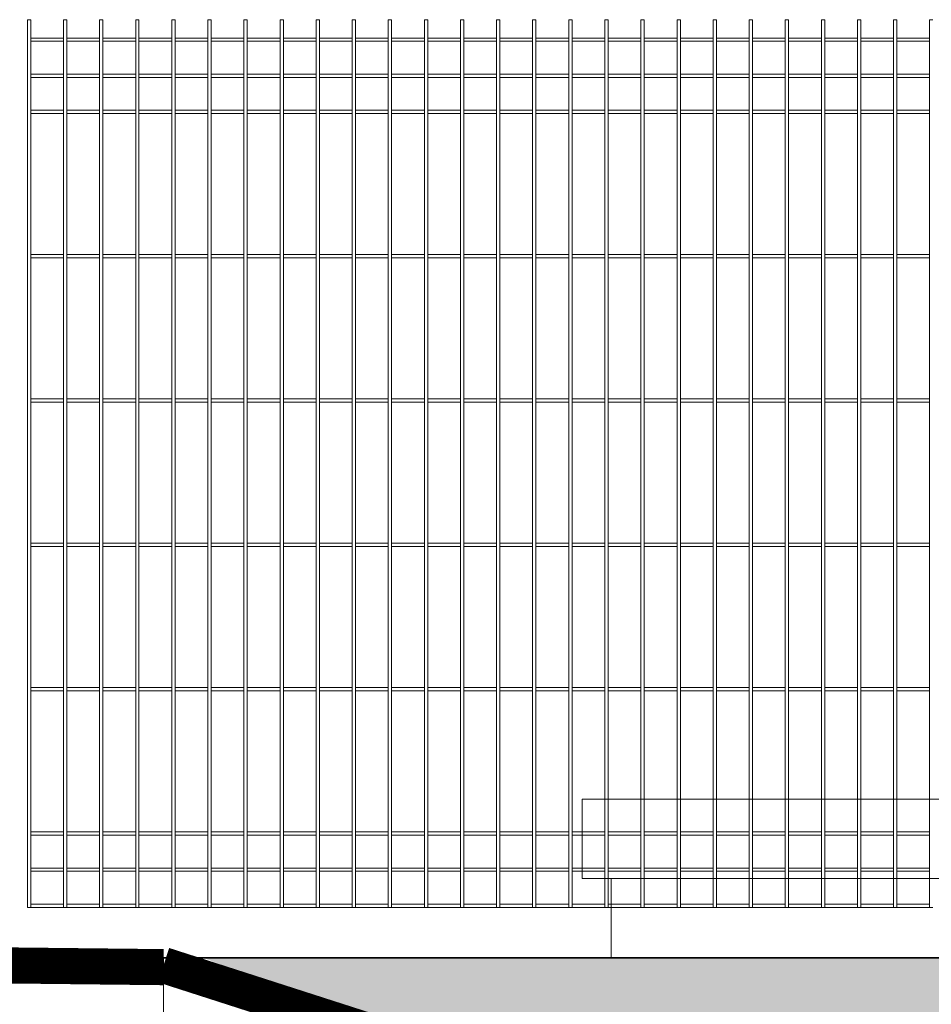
# Model space of a CAD drawing. Header units: millimetres. Extents: x 14041 to 23361, y -6349 to 12956.
# Tile 76 of 106: x 21528 to 21654, y 4782 to 4919. Entities that reach past the tile are written whole.
import ezdxf

# ---------------------------------------------------------------- set-up
doc = ezdxf.new("R2010")
doc.units = ezdxf.units.MM
doc.linetypes.add('KRESKOWA', pattern=[19.05, 12.7, -6.35])
for name, color, linetype, lineweight in [('A- teren', 7, 'Continuous', 35), ('A-ogrodzenie', 6, 'Continuous', 9), ('A-stolarka', 5, 'Continuous', 15), ('A-wypełnienie', 252, 'Continuous', 9), ('A-ściany projektowane', 5, 'Continuous', 35), ('E-obrys', 7, 'Continuous', 9)]:
    doc.layers.add(name, color=color, linetype=linetype, lineweight=lineweight)

msp = doc.modelspace()

# ---------------------------------------------------------------- hatches: boundary and pattern name
at = {"layer": 'A-wypełnienie', "lineweight": 15, "ltscale": 2, "transparency": 33554687}
h = msp.add_hatch(color=253, dxfattribs=at)
h.dxf.hatch_style = 1
h.paths.add_polyline_path([(22047.73, 4503.15), (22011.82, 4507.83), (21965.44, 4537.89), (21893.87, 4573.4), (21779.62, 4634.53), (21673.21, 4702.13), (21591.04, 4773.93), (21553.22, 4788.9), (22047.69, 4788.9), (22047.65, 4833.9), (22067.65, 4833.9), (22067.65, 4834.41), (22067.65, 4498.95)])

# ---------------------------------------------------------------- linework, layer by layer
at = {"layer": 'A- teren'}
msp.add_line((21505.65, 4787.9), (21547.65, 4787.9), dxfattribs=at)
at = {"layer": 'A-ogrodzenie', "color": 96, "true_color": 0x036808}
for p, q in [((21528.78, 4795.9), (21528.78, 4918.9)), ((21529.24, 4918.9), (21528.78, 4918.9)), ((21529.24, 4795.9), (21529.24, 4918.9)), ((21533.78, 4795.9), (21533.78, 4918.9)), ((21534.24, 4918.9), (21533.78, 4918.9)), ((21534.24, 4795.9), (21534.24, 4918.9)), ((21538.78, 4795.9), (21538.78, 4918.9)), ((21539.24, 4918.9), (21538.78, 4918.9)), ((21539.24, 4795.9), (21539.24, 4918.9)), ((21543.78, 4795.9), (21543.78, 4918.9)), ((21544.24, 4918.9), (21543.78, 4918.9)), ((21544.24, 4795.9), (21544.24, 4918.9)), ((21548.78, 4795.9), (21548.78, 4918.9)), ((21549.24, 4918.9), (21548.78, 4918.9)), ((21549.24, 4795.9), (21549.24, 4918.9)), ((21553.78, 4795.9), (21553.78, 4918.9)), ((21554.24, 4918.9), (21553.78, 4918.9)), ((21554.24, 4795.9), (21554.24, 4918.9)), ((21558.78, 4795.9), (21558.78, 4918.9)), ((21559.24, 4918.9), (21558.78, 4918.9)), ((21559.24, 4795.9), (21559.24, 4918.9)), ((21563.78, 4795.9), (21563.78, 4918.9)), ((21564.24, 4918.9), (21563.78, 4918.9)), ((21564.24, 4795.9), (21564.24, 4918.9)), ((21568.78, 4795.9), (21568.78, 4918.9)), ((21569.24, 4918.9), (21568.78, 4918.9)), ((21569.24, 4795.9), (21569.24, 4918.9)), ((21573.78, 4795.9), (21573.78, 4918.9)), ((21574.24, 4918.9), (21573.78, 4918.9)), ((21574.24, 4795.9), (21574.24, 4918.9)), ((21578.78, 4795.9), (21578.78, 4918.9)), ((21579.24, 4918.9), (21578.78, 4918.9)), ((21579.24, 4795.9), (21579.24, 4918.9)), ((21583.78, 4795.9), (21583.78, 4918.9)), ((21584.24, 4918.9), (21583.78, 4918.9)), ((21584.24, 4795.9), (21584.24, 4918.9)), ((21588.78, 4795.9), (21588.78, 4918.9)), ((21589.24, 4918.9), (21588.78, 4918.9)), ((21589.24, 4795.9), (21589.24, 4918.9)), ((21593.78, 4795.9), (21593.78, 4918.9)), ((21594.24, 4918.9), (21593.78, 4918.9)), ((21594.24, 4795.9), (21594.24, 4918.9)), ((21598.78, 4795.9), (21598.78, 4918.9)), ((21599.24, 4918.9), (21598.78, 4918.9)), ((21599.24, 4795.9), (21599.24, 4918.9)), ((21603.78, 4795.9), (21603.78, 4918.9)), ((21604.24, 4918.9), (21603.78, 4918.9)), ((21604.24, 4795.9), (21604.24, 4918.9)), ((21608.78, 4795.9), (21608.78, 4918.9)), ((21609.24, 4918.9), (21608.78, 4918.9)), ((21609.24, 4795.9), (21609.24, 4918.9)), ((21613.78, 4795.9), (21613.78, 4918.9)), ((21614.24, 4918.9), (21613.78, 4918.9)), ((21614.24, 4795.9), (21614.24, 4918.9)), ((21618.78, 4795.9), (21618.78, 4918.9)), ((21618.78, 4918.9), (21619.24, 4918.9)), ((21619.24, 4795.9), (21619.24, 4918.9)), ((21623.78, 4795.9), (21623.78, 4918.9)), ((21624.24, 4918.9), (21623.78, 4918.9)), ((21624.24, 4918.9), (21623.78, 4918.9)), ((21624.24, 4795.9), (21624.24, 4918.9)), ((21628.78, 4795.9), (21628.78, 4918.9)), ((21629.24, 4918.9), (21628.78, 4918.9)), ((21629.24, 4795.9), (21629.24, 4918.9)), ((21633.78, 4795.9), (21633.78, 4918.9)), ((21634.24, 4918.9), (21633.78, 4918.9)), ((21634.24, 4795.9), (21634.24, 4918.9)), ((21638.78, 4795.9), (21638.78, 4918.9)), ((21639.24, 4918.9), (21638.78, 4918.9)), ((21639.24, 4795.9), (21639.24, 4918.9)), ((21643.78, 4795.9), (21643.78, 4918.9)), ((21644.24, 4918.9), (21643.78, 4918.9)), ((21644.24, 4795.9), (21644.24, 4918.9)), ((21648.78, 4795.9), (21648.78, 4918.9)), ((21649.24, 4918.9), (21648.78, 4918.9)), ((21649.24, 4795.9), (21649.24, 4918.9)), ((21653.78, 4795.9), (21653.78, 4918.9)), ((21654.24, 4918.9), (21653.78, 4918.9)), ((21533.78, 4916.36), (21529.24, 4916.36)), ((21533.78, 4915.9), (21529.24, 4915.9)), ((21538.78, 4916.36), (21534.24, 4916.36)), ((21538.78, 4915.9), (21534.24, 4915.9)), ((21543.78, 4916.36), (21539.24, 4916.36)), ((21543.78, 4915.9), (21539.24, 4915.9)), ((21548.78, 4916.36), (21544.24, 4916.36)), ((21548.78, 4915.9), (21544.24, 4915.9)), ((21553.78, 4916.36), (21549.24, 4916.36)), ((21553.78, 4915.9), (21549.24, 4915.9)), ((21558.78, 4916.36), (21554.24, 4916.36)), ((21558.78, 4915.9), (21554.24, 4915.9)), ((21563.78, 4916.36), (21559.24, 4916.36)), ((21563.78, 4915.9), (21559.24, 4915.9)), ((21568.78, 4916.36), (21564.24, 4916.36)), ((21568.78, 4915.9), (21564.24, 4915.9)), ((21573.78, 4916.36), (21569.24, 4916.36)), ((21573.78, 4915.9), (21569.24, 4915.9)), ((21578.78, 4916.36), (21574.24, 4916.36)), ((21578.78, 4915.9), (21574.24, 4915.9)), ((21583.78, 4916.36), (21579.24, 4916.36)), ((21583.78, 4915.9), (21579.24, 4915.9)), ((21588.78, 4916.36), (21584.24, 4916.36)), ((21588.78, 4915.9), (21584.24, 4915.9)), ((21593.78, 4916.36), (21589.24, 4916.36)), ((21593.78, 4915.9), (21589.24, 4915.9)), ((21598.78, 4916.36), (21594.24, 4916.36)), ((21598.78, 4915.9), (21594.24, 4915.9)), ((21603.78, 4916.36), (21599.24, 4916.36)), ((21603.78, 4915.9), (21599.24, 4915.9)), ((21608.78, 4916.36), (21604.24, 4916.36)), ((21608.78, 4915.9), (21604.24, 4915.9)), ((21613.78, 4916.36), (21609.24, 4916.36)), ((21613.78, 4915.9), (21609.24, 4915.9)), ((21618.78, 4916.36), (21614.24, 4916.36)), ((21618.78, 4915.9), (21614.24, 4915.9)), ((21623.78, 4916.36), (21619.24, 4916.36)), ((21623.78, 4915.9), (21619.24, 4915.9)), ((21628.78, 4916.36), (21624.24, 4916.36)), ((21628.78, 4915.9), (21624.24, 4915.9)), ((21633.78, 4916.36), (21629.24, 4916.36)), ((21633.78, 4915.9), (21629.24, 4915.9)), ((21638.78, 4916.36), (21634.24, 4916.36)), ((21638.78, 4915.9), (21634.24, 4915.9)), ((21643.78, 4916.36), (21639.24, 4916.36)), ((21643.78, 4915.9), (21639.24, 4915.9)), ((21648.78, 4916.36), (21644.24, 4916.36)), ((21648.78, 4915.9), (21644.24, 4915.9)), ((21653.78, 4916.36), (21649.24, 4916.36)), ((21653.78, 4915.9), (21649.24, 4915.9)), ((21533.78, 4911.36), (21529.24, 4911.36)), ((21538.78, 4911.36), (21534.24, 4911.36)), ((21543.78, 4911.36), (21539.24, 4911.36)), ((21548.78, 4911.36), (21544.24, 4911.36)), ((21553.78, 4911.36), (21549.24, 4911.36)), ((21558.78, 4911.36), (21554.24, 4911.36)), ((21563.78, 4911.36), (21559.24, 4911.36)), ((21568.78, 4911.36), (21564.24, 4911.36)), ((21573.78, 4911.36), (21569.24, 4911.36)), ((21578.78, 4911.36), (21574.24, 4911.36)), ((21583.78, 4911.36), (21579.24, 4911.36)), ((21588.78, 4911.36), (21584.24, 4911.36)), ((21593.78, 4911.36), (21589.24, 4911.36)), ((21598.78, 4911.36), (21594.24, 4911.36)), ((21603.78, 4911.36), (21599.24, 4911.36)), ((21608.78, 4911.36), (21604.24, 4911.36)), ((21613.78, 4911.36), (21609.24, 4911.36)), ((21618.78, 4911.36), (21614.24, 4911.36)), ((21623.78, 4911.36), (21619.24, 4911.36)), ((21628.78, 4911.36), (21624.24, 4911.36)), ((21633.78, 4911.36), (21629.24, 4911.36)), ((21638.78, 4911.36), (21634.24, 4911.36)), ((21643.78, 4911.36), (21639.24, 4911.36)), ((21648.78, 4911.36), (21644.24, 4911.36)), ((21653.78, 4911.36), (21649.24, 4911.36)), ((21533.78, 4910.9), (21529.24, 4910.9)), ((21538.78, 4910.9), (21534.24, 4910.9)), ((21543.78, 4910.9), (21539.24, 4910.9)), ((21548.78, 4910.9), (21544.24, 4910.9)), ((21553.78, 4910.9), (21549.24, 4910.9)), ((21558.78, 4910.9), (21554.24, 4910.9)), ((21563.78, 4910.9), (21559.24, 4910.9)), ((21568.78, 4910.9), (21564.24, 4910.9)), ((21573.78, 4910.9), (21569.24, 4910.9)), ((21578.78, 4910.9), (21574.24, 4910.9)), ((21583.78, 4910.9), (21579.24, 4910.9)), ((21588.78, 4910.9), (21584.24, 4910.9)), ((21593.78, 4910.9), (21589.24, 4910.9)), ((21598.78, 4910.9), (21594.24, 4910.9)), ((21603.78, 4910.9), (21599.24, 4910.9)), ((21608.78, 4910.9), (21604.24, 4910.9)), ((21613.78, 4910.9), (21609.24, 4910.9)), ((21618.78, 4910.9), (21614.24, 4910.9)), ((21623.78, 4910.9), (21619.24, 4910.9)), ((21628.78, 4910.9), (21624.24, 4910.9)), ((21633.78, 4910.9), (21629.24, 4910.9)), ((21638.78, 4910.9), (21634.24, 4910.9)), ((21643.78, 4910.9), (21639.24, 4910.9)), ((21648.78, 4910.9), (21644.24, 4910.9)), ((21653.78, 4910.9), (21649.24, 4910.9)), ((21533.78, 4906.36), (21529.24, 4906.36)), ((21533.78, 4905.9), (21529.24, 4905.9)), ((21538.78, 4906.36), (21534.24, 4906.36)), ((21538.78, 4905.9), (21534.24, 4905.9)), ((21543.78, 4906.36), (21539.24, 4906.36)), ((21543.78, 4905.9), (21539.24, 4905.9)), ((21548.78, 4906.36), (21544.24, 4906.36)), ((21548.78, 4905.9), (21544.24, 4905.9)), ((21553.78, 4906.36), (21549.24, 4906.36)), ((21553.78, 4905.9), (21549.24, 4905.9)), ((21558.78, 4906.36), (21554.24, 4906.36)), ((21558.78, 4905.9), (21554.24, 4905.9)), ((21563.78, 4906.36), (21559.24, 4906.36)), ((21563.78, 4905.9), (21559.24, 4905.9)), ((21568.78, 4906.36), (21564.24, 4906.36)), ((21568.78, 4905.9), (21564.24, 4905.9)), ((21573.78, 4906.36), (21569.24, 4906.36)), ((21573.78, 4905.9), (21569.24, 4905.9)), ((21578.78, 4906.36), (21574.24, 4906.36)), ((21578.78, 4905.9), (21574.24, 4905.9)), ((21583.78, 4906.36), (21579.24, 4906.36)), ((21583.78, 4905.9), (21579.24, 4905.9)), ((21588.78, 4906.36), (21584.24, 4906.36)), ((21588.78, 4905.9), (21584.24, 4905.9)), ((21593.78, 4906.36), (21589.24, 4906.36)), ((21593.78, 4905.9), (21589.24, 4905.9)), ((21598.78, 4906.36), (21594.24, 4906.36)), ((21598.78, 4905.9), (21594.24, 4905.9)), ((21603.78, 4906.36), (21599.24, 4906.36)), ((21603.78, 4905.9), (21599.24, 4905.9)), ((21608.78, 4906.36), (21604.24, 4906.36)), ((21608.78, 4905.9), (21604.24, 4905.9)), ((21613.78, 4906.36), (21609.24, 4906.36)), ((21613.78, 4905.9), (21609.24, 4905.9)), ((21618.78, 4906.36), (21614.24, 4906.36)), ((21618.78, 4905.9), (21614.24, 4905.9)), ((21623.78, 4906.36), (21619.24, 4906.36)), ((21623.78, 4905.9), (21619.24, 4905.9)), ((21628.78, 4906.36), (21624.24, 4906.36)), ((21628.78, 4905.9), (21624.24, 4905.9)), ((21633.78, 4906.36), (21629.24, 4906.36)), ((21633.78, 4905.9), (21629.24, 4905.9)), ((21638.78, 4906.36), (21634.24, 4906.36)), ((21638.78, 4905.9), (21634.24, 4905.9)), ((21643.78, 4906.36), (21639.24, 4906.36)), ((21643.78, 4905.9), (21639.24, 4905.9)), ((21648.78, 4906.36), (21644.24, 4906.36)), ((21648.78, 4905.9), (21644.24, 4905.9)), ((21653.78, 4906.36), (21649.24, 4906.36)), ((21653.78, 4905.9), (21649.24, 4905.9)), ((21533.78, 4886.36), (21529.24, 4886.36)), ((21533.78, 4885.9), (21529.24, 4885.9)), ((21538.78, 4886.36), (21534.24, 4886.36)), ((21538.78, 4885.9), (21534.24, 4885.9)), ((21543.78, 4886.36), (21539.24, 4886.36)), ((21543.78, 4885.9), (21539.24, 4885.9)), ((21548.78, 4886.36), (21544.24, 4886.36)), ((21548.78, 4885.9), (21544.24, 4885.9)), ((21553.78, 4886.36), (21549.24, 4886.36)), ((21553.78, 4885.9), (21549.24, 4885.9)), ((21558.78, 4886.36), (21554.24, 4886.36)), ((21558.78, 4885.9), (21554.24, 4885.9)), ((21563.78, 4886.36), (21559.24, 4886.36)), ((21563.78, 4885.9), (21559.24, 4885.9)), ((21568.78, 4886.36), (21564.24, 4886.36)), ((21568.78, 4885.9), (21564.24, 4885.9)), ((21573.78, 4886.36), (21569.24, 4886.36)), ((21573.78, 4885.9), (21569.24, 4885.9)), ((21578.78, 4886.36), (21574.24, 4886.36)), ((21578.78, 4885.9), (21574.24, 4885.9)), ((21583.78, 4886.36), (21579.24, 4886.36)), ((21583.78, 4885.9), (21579.24, 4885.9)), ((21588.78, 4886.36), (21584.24, 4886.36)), ((21588.78, 4885.9), (21584.24, 4885.9)), ((21593.78, 4886.36), (21589.24, 4886.36)), ((21593.78, 4885.9), (21589.24, 4885.9)), ((21598.78, 4886.36), (21594.24, 4886.36)), ((21598.78, 4885.9), (21594.24, 4885.9)), ((21603.78, 4886.36), (21599.24, 4886.36)), ((21603.78, 4885.9), (21599.24, 4885.9)), ((21608.78, 4886.36), (21604.24, 4886.36)), ((21608.78, 4885.9), (21604.24, 4885.9)), ((21613.78, 4886.36), (21609.24, 4886.36)), ((21613.78, 4885.9), (21609.24, 4885.9)), ((21618.78, 4886.36), (21614.24, 4886.36)), ((21618.78, 4885.9), (21614.24, 4885.9)), ((21623.78, 4886.36), (21619.24, 4886.36)), ((21623.78, 4885.9), (21619.24, 4885.9)), ((21628.78, 4886.36), (21624.24, 4886.36)), ((21628.78, 4885.9), (21624.24, 4885.9)), ((21633.78, 4886.36), (21629.24, 4886.36)), ((21633.78, 4885.9), (21629.24, 4885.9)), ((21638.78, 4886.36), (21634.24, 4886.36)), ((21638.78, 4885.9), (21634.24, 4885.9)), ((21643.78, 4886.36), (21639.24, 4886.36)), ((21643.78, 4885.9), (21639.24, 4885.9)), ((21648.78, 4886.36), (21644.24, 4886.36)), ((21648.78, 4885.9), (21644.24, 4885.9)), ((21653.78, 4886.36), (21649.24, 4886.36)), ((21653.78, 4885.9), (21649.24, 4885.9)), ((21533.78, 4866.36), (21529.24, 4866.36)), ((21538.78, 4866.36), (21534.24, 4866.36)), ((21543.78, 4866.36), (21539.24, 4866.36)), ((21548.78, 4866.36), (21544.24, 4866.36)), ((21553.78, 4866.36), (21549.24, 4866.36)), ((21558.78, 4866.36), (21554.24, 4866.36)), ((21563.78, 4866.36), (21559.24, 4866.36)), ((21568.78, 4866.36), (21564.24, 4866.36)), ((21573.78, 4866.36), (21569.24, 4866.36)), ((21578.78, 4866.36), (21574.24, 4866.36)), ((21583.78, 4866.36), (21579.24, 4866.36)), ((21588.78, 4866.36), (21584.24, 4866.36)), ((21593.78, 4866.36), (21589.24, 4866.36)), ((21598.78, 4866.36), (21594.24, 4866.36)), ((21603.78, 4866.36), (21599.24, 4866.36)), ((21608.78, 4866.36), (21604.24, 4866.36)), ((21613.78, 4866.36), (21609.24, 4866.36)), ((21618.78, 4866.36), (21614.24, 4866.36)), ((21623.78, 4866.36), (21619.24, 4866.36)), ((21628.78, 4866.36), (21624.24, 4866.36)), ((21633.78, 4866.36), (21629.24, 4866.36)), ((21638.78, 4866.36), (21634.24, 4866.36)), ((21643.78, 4866.36), (21639.24, 4866.36)), ((21648.78, 4866.36), (21644.24, 4866.36)), ((21653.78, 4866.36), (21649.24, 4866.36)), ((21533.78, 4865.9), (21529.24, 4865.9)), ((21538.78, 4865.9), (21534.24, 4865.9)), ((21543.78, 4865.9), (21539.24, 4865.9)), ((21548.78, 4865.9), (21544.24, 4865.9)), ((21553.78, 4865.9), (21549.24, 4865.9)), ((21558.78, 4865.9), (21554.24, 4865.9)), ((21563.78, 4865.9), (21559.24, 4865.9)), ((21568.78, 4865.9), (21564.24, 4865.9)), ((21573.78, 4865.9), (21569.24, 4865.9)), ((21578.78, 4865.9), (21574.24, 4865.9)), ((21583.78, 4865.9), (21579.24, 4865.9)), ((21588.78, 4865.9), (21584.24, 4865.9)), ((21593.78, 4865.9), (21589.24, 4865.9)), ((21598.78, 4865.9), (21594.24, 4865.9)), ((21603.78, 4865.9), (21599.24, 4865.9)), ((21608.78, 4865.9), (21604.24, 4865.9)), ((21613.78, 4865.9), (21609.24, 4865.9)), ((21618.78, 4865.9), (21614.24, 4865.9)), ((21623.78, 4865.9), (21619.24, 4865.9)), ((21628.78, 4865.9), (21624.24, 4865.9)), ((21633.78, 4865.9), (21629.24, 4865.9)), ((21638.78, 4865.9), (21634.24, 4865.9)), ((21643.78, 4865.9), (21639.24, 4865.9)), ((21648.78, 4865.9), (21644.24, 4865.9)), ((21653.78, 4865.9), (21649.24, 4865.9)), ((21533.78, 4846.36), (21529.24, 4846.36)), ((21533.78, 4845.9), (21529.24, 4845.9)), ((21538.78, 4846.36), (21534.24, 4846.36)), ((21538.78, 4845.9), (21534.24, 4845.9)), ((21543.78, 4846.36), (21539.24, 4846.36)), ((21543.78, 4845.9), (21539.24, 4845.9)), ((21548.78, 4846.36), (21544.24, 4846.36)), ((21548.78, 4845.9), (21544.24, 4845.9)), ((21553.78, 4846.36), (21549.24, 4846.36)), ((21553.78, 4845.9), (21549.24, 4845.9)), ((21558.78, 4846.36), (21554.24, 4846.36)), ((21558.78, 4845.9), (21554.24, 4845.9)), ((21563.78, 4846.36), (21559.24, 4846.36)), ((21563.78, 4845.9), (21559.24, 4845.9)), ((21568.78, 4846.36), (21564.24, 4846.36)), ((21568.78, 4845.9), (21564.24, 4845.9)), ((21573.78, 4846.36), (21569.24, 4846.36)), ((21573.78, 4845.9), (21569.24, 4845.9)), ((21578.78, 4846.36), (21574.24, 4846.36)), ((21578.78, 4845.9), (21574.24, 4845.9)), ((21583.78, 4846.36), (21579.24, 4846.36)), ((21583.78, 4845.9), (21579.24, 4845.9)), ((21588.78, 4846.36), (21584.24, 4846.36)), ((21588.78, 4845.9), (21584.24, 4845.9)), ((21593.78, 4846.36), (21589.24, 4846.36)), ((21593.78, 4845.9), (21589.24, 4845.9)), ((21598.78, 4846.36), (21594.24, 4846.36)), ((21598.78, 4845.9), (21594.24, 4845.9)), ((21603.78, 4846.36), (21599.24, 4846.36)), ((21603.78, 4845.9), (21599.24, 4845.9)), ((21608.78, 4846.36), (21604.24, 4846.36)), ((21608.78, 4845.9), (21604.24, 4845.9)), ((21613.78, 4846.36), (21609.24, 4846.36)), ((21613.78, 4845.9), (21609.24, 4845.9)), ((21618.78, 4846.36), (21614.24, 4846.36)), ((21618.78, 4845.9), (21614.24, 4845.9)), ((21623.78, 4846.36), (21619.24, 4846.36)), ((21623.78, 4845.9), (21619.24, 4845.9)), ((21628.78, 4846.36), (21624.24, 4846.36)), ((21628.78, 4845.9), (21624.24, 4845.9)), ((21633.78, 4846.36), (21629.24, 4846.36)), ((21633.78, 4845.9), (21629.24, 4845.9)), ((21638.78, 4846.36), (21634.24, 4846.36)), ((21638.78, 4845.9), (21634.24, 4845.9)), ((21643.78, 4846.36), (21639.24, 4846.36)), ((21643.78, 4845.9), (21639.24, 4845.9)), ((21648.78, 4846.36), (21644.24, 4846.36)), ((21648.78, 4845.9), (21644.24, 4845.9)), ((21653.78, 4846.36), (21649.24, 4846.36)), ((21653.78, 4845.9), (21649.24, 4845.9)), ((21533.78, 4826.36), (21529.24, 4826.36)), ((21533.78, 4825.9), (21529.24, 4825.9)), ((21538.78, 4826.36), (21534.24, 4826.36)), ((21538.78, 4825.9), (21534.24, 4825.9)), ((21543.78, 4826.36), (21539.24, 4826.36)), ((21543.78, 4825.9), (21539.24, 4825.9)), ((21548.78, 4826.36), (21544.24, 4826.36)), ((21548.78, 4825.9), (21544.24, 4825.9)), ((21553.78, 4826.36), (21549.24, 4826.36)), ((21553.78, 4825.9), (21549.24, 4825.9)), ((21558.78, 4826.36), (21554.24, 4826.36)), ((21558.78, 4825.9), (21554.24, 4825.9)), ((21563.78, 4826.36), (21559.24, 4826.36)), ((21563.78, 4825.9), (21559.24, 4825.9)), ((21568.78, 4826.36), (21564.24, 4826.36)), ((21568.78, 4825.9), (21564.24, 4825.9)), ((21573.78, 4826.36), (21569.24, 4826.36)), ((21573.78, 4825.9), (21569.24, 4825.9)), ((21578.78, 4826.36), (21574.24, 4826.36)), ((21578.78, 4825.9), (21574.24, 4825.9)), ((21583.78, 4826.36), (21579.24, 4826.36)), ((21583.78, 4825.9), (21579.24, 4825.9)), ((21588.78, 4826.36), (21584.24, 4826.36)), ((21588.78, 4825.9), (21584.24, 4825.9)), ((21593.78, 4826.36), (21589.24, 4826.36)), ((21593.78, 4825.9), (21589.24, 4825.9)), ((21598.78, 4826.36), (21594.24, 4826.36)), ((21598.78, 4825.9), (21594.24, 4825.9)), ((21603.78, 4826.36), (21599.24, 4826.36)), ((21603.78, 4825.9), (21599.24, 4825.9)), ((21608.78, 4826.36), (21604.24, 4826.36)), ((21608.78, 4825.9), (21604.24, 4825.9)), ((21613.78, 4826.36), (21609.24, 4826.36)), ((21613.78, 4825.9), (21609.24, 4825.9)), ((21618.78, 4826.36), (21614.24, 4826.36)), ((21618.78, 4825.9), (21614.24, 4825.9)), ((21623.78, 4826.36), (21619.24, 4826.36)), ((21623.78, 4825.9), (21619.24, 4825.9)), ((21628.78, 4826.36), (21624.24, 4826.36)), ((21628.78, 4825.9), (21624.24, 4825.9)), ((21633.78, 4826.36), (21629.24, 4826.36)), ((21633.78, 4825.9), (21629.24, 4825.9)), ((21638.78, 4826.36), (21634.24, 4826.36)), ((21638.78, 4825.9), (21634.24, 4825.9)), ((21643.78, 4826.36), (21639.24, 4826.36)), ((21643.78, 4825.9), (21639.24, 4825.9)), ((21648.78, 4826.36), (21644.24, 4826.36)), ((21648.78, 4825.9), (21644.24, 4825.9)), ((21653.78, 4826.36), (21649.24, 4826.36)), ((21653.78, 4825.9), (21649.24, 4825.9)), ((21533.78, 4806.36), (21529.24, 4806.36)), ((21538.78, 4806.36), (21534.24, 4806.36)), ((21543.78, 4806.36), (21539.24, 4806.36)), ((21548.78, 4806.36), (21544.24, 4806.36)), ((21553.78, 4806.36), (21549.24, 4806.36)), ((21558.78, 4806.36), (21554.24, 4806.36)), ((21563.78, 4806.36), (21559.24, 4806.36)), ((21568.78, 4806.36), (21564.24, 4806.36)), ((21573.78, 4806.36), (21569.24, 4806.36)), ((21578.78, 4806.36), (21574.24, 4806.36)), ((21583.78, 4806.36), (21579.24, 4806.36)), ((21588.78, 4806.36), (21584.24, 4806.36)), ((21593.78, 4806.36), (21589.24, 4806.36)), ((21598.78, 4806.36), (21594.24, 4806.36)), ((21603.78, 4806.36), (21599.24, 4806.36)), ((21608.78, 4806.36), (21604.24, 4806.36)), ((21613.78, 4806.36), (21609.24, 4806.36)), ((21618.78, 4806.36), (21614.24, 4806.36)), ((21623.78, 4806.36), (21619.24, 4806.36)), ((21628.78, 4806.36), (21624.24, 4806.36)), ((21633.78, 4806.36), (21629.24, 4806.36)), ((21638.78, 4806.36), (21634.24, 4806.36)), ((21643.78, 4806.36), (21639.24, 4806.36)), ((21648.78, 4806.36), (21644.24, 4806.36)), ((21653.78, 4806.36), (21649.24, 4806.36)), ((21533.78, 4805.9), (21529.24, 4805.9)), ((21538.78, 4805.9), (21534.24, 4805.9)), ((21543.78, 4805.9), (21539.24, 4805.9)), ((21548.78, 4805.9), (21544.24, 4805.9)), ((21553.78, 4805.9), (21549.24, 4805.9)), ((21558.78, 4805.9), (21554.24, 4805.9)), ((21563.78, 4805.9), (21559.24, 4805.9)), ((21568.78, 4805.9), (21564.24, 4805.9)), ((21573.78, 4805.9), (21569.24, 4805.9)), ((21578.78, 4805.9), (21574.24, 4805.9)), ((21583.78, 4805.9), (21579.24, 4805.9)), ((21588.78, 4805.9), (21584.24, 4805.9)), ((21593.78, 4805.9), (21589.24, 4805.9)), ((21598.78, 4805.9), (21594.24, 4805.9)), ((21603.78, 4805.9), (21599.24, 4805.9)), ((21608.78, 4805.9), (21604.24, 4805.9)), ((21613.78, 4805.9), (21609.24, 4805.9)), ((21618.78, 4805.9), (21614.24, 4805.9)), ((21623.78, 4805.9), (21619.24, 4805.9)), ((21628.78, 4805.9), (21624.24, 4805.9)), ((21633.78, 4805.9), (21629.24, 4805.9)), ((21638.78, 4805.9), (21634.24, 4805.9)), ((21643.78, 4805.9), (21639.24, 4805.9)), ((21648.78, 4805.9), (21644.24, 4805.9)), ((21653.78, 4805.9), (21649.24, 4805.9)), ((21533.78, 4801.36), (21529.24, 4801.36)), ((21533.78, 4800.9), (21529.24, 4800.9)), ((21538.78, 4801.36), (21534.24, 4801.36)), ((21538.78, 4800.9), (21534.24, 4800.9)), ((21543.78, 4801.36), (21539.24, 4801.36)), ((21543.78, 4800.9), (21539.24, 4800.9)), ((21548.78, 4801.36), (21544.24, 4801.36)), ((21548.78, 4800.9), (21544.24, 4800.9)), ((21553.78, 4801.36), (21549.24, 4801.36)), ((21553.78, 4800.9), (21549.24, 4800.9)), ((21558.78, 4801.36), (21554.24, 4801.36)), ((21558.78, 4800.9), (21554.24, 4800.9)), ((21563.78, 4801.36), (21559.24, 4801.36)), ((21563.78, 4800.9), (21559.24, 4800.9)), ((21568.78, 4801.36), (21564.24, 4801.36)), ((21568.78, 4800.9), (21564.24, 4800.9)), ((21573.78, 4801.36), (21569.24, 4801.36)), ((21573.78, 4800.9), (21569.24, 4800.9)), ((21578.78, 4801.36), (21574.24, 4801.36)), ((21578.78, 4800.9), (21574.24, 4800.9)), ((21583.78, 4801.36), (21579.24, 4801.36)), ((21583.78, 4800.9), (21579.24, 4800.9)), ((21588.78, 4801.36), (21584.24, 4801.36)), ((21588.78, 4800.9), (21584.24, 4800.9)), ((21593.78, 4801.36), (21589.24, 4801.36)), ((21593.78, 4800.9), (21589.24, 4800.9)), ((21598.78, 4801.36), (21594.24, 4801.36)), ((21598.78, 4800.9), (21594.24, 4800.9)), ((21603.78, 4801.36), (21599.24, 4801.36)), ((21603.78, 4800.9), (21599.24, 4800.9)), ((21608.78, 4801.36), (21604.24, 4801.36)), ((21608.78, 4800.9), (21604.24, 4800.9)), ((21613.78, 4801.36), (21609.24, 4801.36)), ((21613.78, 4800.9), (21609.24, 4800.9)), ((21618.78, 4801.36), (21614.24, 4801.36)), ((21618.78, 4800.9), (21614.24, 4800.9)), ((21623.78, 4801.36), (21619.24, 4801.36)), ((21623.78, 4800.9), (21619.24, 4800.9)), ((21628.78, 4801.36), (21624.24, 4801.36)), ((21628.78, 4800.9), (21624.24, 4800.9)), ((21633.78, 4801.36), (21629.24, 4801.36)), ((21633.78, 4800.9), (21629.24, 4800.9)), ((21638.78, 4801.36), (21634.24, 4801.36)), ((21638.78, 4800.9), (21634.24, 4800.9)), ((21643.78, 4801.36), (21639.24, 4801.36)), ((21643.78, 4800.9), (21639.24, 4800.9)), ((21648.78, 4801.36), (21644.24, 4801.36)), ((21648.78, 4800.9), (21644.24, 4800.9)), ((21653.78, 4801.36), (21649.24, 4801.36)), ((21653.78, 4800.9), (21649.24, 4800.9)), ((21529.24, 4795.9), (21528.78, 4795.9)), ((21533.78, 4796.36), (21529.24, 4796.36)), ((21533.78, 4795.9), (21529.24, 4795.9)), ((21538.78, 4795.9), (21533.78, 4795.9)), ((21538.78, 4796.36), (21534.24, 4796.36)), ((21539.24, 4795.9), (21538.78, 4795.9)), ((21543.78, 4796.36), (21539.24, 4796.36)), ((21543.78, 4795.9), (21539.24, 4795.9)), ((21548.78, 4795.9), (21543.78, 4795.9)), ((21548.78, 4796.36), (21544.24, 4796.36)), ((21549.24, 4795.9), (21548.78, 4795.9)), ((21553.78, 4796.36), (21549.24, 4796.36)), ((21553.78, 4795.9), (21549.24, 4795.9)), ((21558.78, 4795.9), (21553.78, 4795.9)), ((21558.78, 4796.36), (21554.24, 4796.36)), ((21559.24, 4795.9), (21558.78, 4795.9)), ((21563.78, 4796.36), (21559.24, 4796.36)), ((21563.78, 4795.9), (21559.24, 4795.9)), ((21568.78, 4795.9), (21563.78, 4795.9)), ((21568.78, 4796.36), (21564.24, 4796.36)), ((21569.24, 4795.9), (21568.78, 4795.9)), ((21573.78, 4796.36), (21569.24, 4796.36)), ((21573.78, 4795.9), (21569.24, 4795.9)), ((21578.78, 4795.9), (21573.78, 4795.9)), ((21578.78, 4796.36), (21574.24, 4796.36)), ((21579.24, 4795.9), (21578.78, 4795.9)), ((21583.78, 4796.36), (21579.24, 4796.36)), ((21583.78, 4795.9), (21579.24, 4795.9)), ((21588.78, 4795.9), (21583.78, 4795.9)), ((21588.78, 4796.36), (21584.24, 4796.36)), ((21589.24, 4795.9), (21588.78, 4795.9)), ((21593.78, 4796.36), (21589.24, 4796.36)), ((21593.78, 4795.9), (21589.24, 4795.9)), ((21598.78, 4795.9), (21593.78, 4795.9)), ((21598.78, 4796.36), (21594.24, 4796.36)), ((21599.24, 4795.9), (21598.78, 4795.9)), ((21603.78, 4796.36), (21599.24, 4796.36)), ((21603.78, 4795.9), (21599.24, 4795.9)), ((21608.78, 4795.9), (21603.78, 4795.9)), ((21608.78, 4796.36), (21604.24, 4796.36)), ((21609.24, 4795.9), (21608.78, 4795.9)), ((21613.78, 4796.36), (21609.24, 4796.36)), ((21613.78, 4795.9), (21609.24, 4795.9)), ((21618.78, 4795.9), (21613.78, 4795.9)), ((21618.78, 4796.36), (21614.24, 4796.36)), ((21623.78, 4795.9), (21618.78, 4795.9)), ((21623.78, 4796.36), (21619.24, 4796.36)), ((21624.24, 4795.9), (21623.78, 4795.9)), ((21628.78, 4796.36), (21624.24, 4796.36)), ((21628.78, 4795.9), (21624.24, 4795.9)), ((21633.78, 4795.9), (21628.78, 4795.9)), ((21633.78, 4796.36), (21629.24, 4796.36)), ((21634.24, 4795.9), (21633.78, 4795.9)), ((21638.78, 4796.36), (21634.24, 4796.36)), ((21638.78, 4795.9), (21634.24, 4795.9)), ((21643.78, 4795.9), (21638.78, 4795.9)), ((21643.78, 4796.36), (21639.24, 4796.36)), ((21644.24, 4795.9), (21643.78, 4795.9)), ((21648.78, 4796.36), (21644.24, 4796.36)), ((21648.78, 4795.9), (21644.24, 4795.9)), ((21653.78, 4795.9), (21648.78, 4795.9)), ((21653.78, 4796.36), (21649.24, 4796.36)), ((21654.24, 4795.9), (21653.78, 4795.9))]:
    msp.add_line(p, q, dxfattribs=at)
at = {"layer": 'A-stolarka', "color": 7}
for p, q in [((21605.65, 4799.9), (21780.65, 4799.9)), ((21608.65, 4799.9), (21605.65, 4799.9)), ((21609.65, 4799.9), (21609.65, 4788.9))]:
    msp.add_line(p, q, dxfattribs=at)
msp.add_lwpolyline([(21780.65, 4810.9), (21605.65, 4810.9), (21605.65, 4799.9)], dxfattribs=at)
at = {"layer": 'A-ściany projektowane', "color": 7}
msp.add_line((21547.65, 4788.9), (22047.65, 4788.9), dxfattribs=at)
at = {"layer": 'E-obrys', "linetype": 'KRESKOWA', "ltscale": 2}
msp.add_line((21547.65, 4788.9), (21547.65, 4410.9), dxfattribs=at)
at = {"layer": 'E-obrys', "const_width": 5}
for points in [[(21547.65, 4787.62), (21497.65, 4788.18)], [(22069.22, 4496.33), (22012.37, 4507.47), (21958.13, 4542.64), (21894.68, 4572.94), (21844.84, 4601.6), (21779.62, 4634.53), (21720.3, 4670.16), (21673.21, 4702.13), (21591.04, 4773.93), (21547.65, 4787.9)]]:
    msp.add_lwpolyline(points, dxfattribs=at)

doc.saveas('drawing.dxf')
